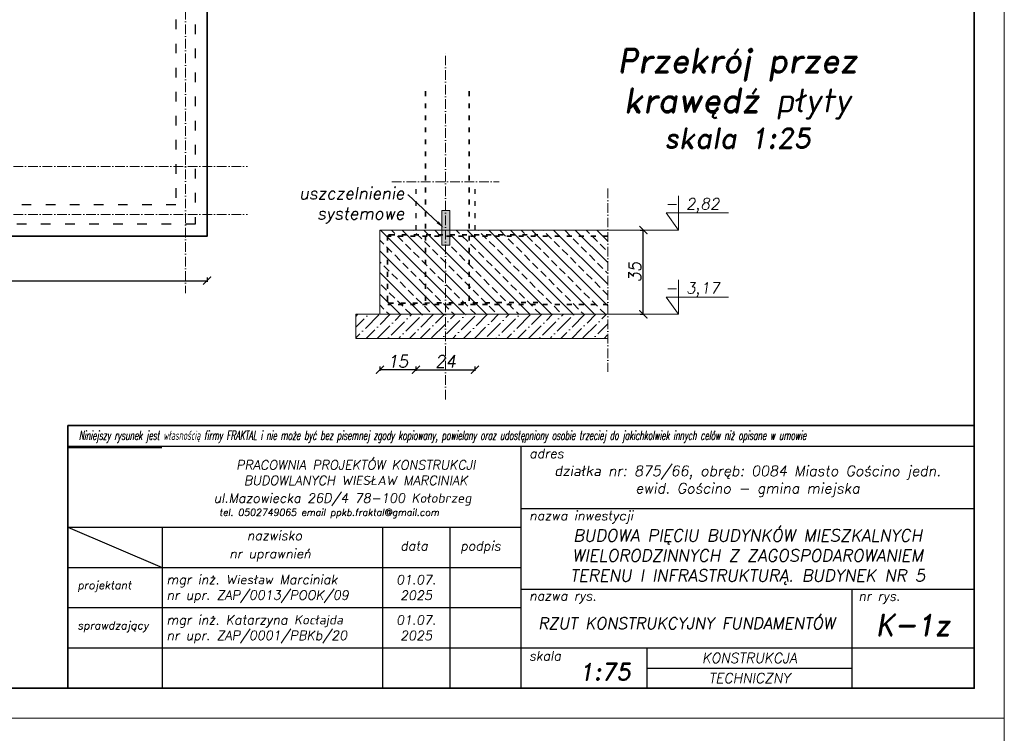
# Model space of a CAD drawing. Header units: millimetres. Extents: x 300938 to 312016, y 11971 to 20881.
# Tile 22 of 239: x 302861 to 304088, y 18634 to 19524. Entities that reach past the tile are written whole.
import ezdxf
from ezdxf import colors
from ezdxf.entities.mleader import LeaderData, LeaderLine
from ezdxf.math import Vec2, Vec3

# ---------------------------------------------------------------- set-up
doc = ezdxf.new("R2010")
doc.units = ezdxf.units.MM
doc.linetypes.add('ACAD_ISO03W100', pattern=[30, 12, -18])
doc.linetypes.add('ACAD_ISO10W100', pattern=[18, 12, -3, 0, -3])
for name, color, linetype, lineweight in [('konstrukcja', 3, 'Continuous', 35), ('konstrukcja fundamenty', 6, 'ACAD_ISO10W100', 35), ('konstrukcja wymiary', 1, 'Continuous', 13), ('kreskowanie', 253, 'Continuous', 0), ('opisy', 2, 'Continuous', 18), ('osie', 5, 'ACAD_ISO10W100', 13), ('zbrojenie płyty', 141, 'Continuous', 35), ('ściana konstrukcja', 107, 'Continuous', 18)]:
    doc.layers.add(name, color=color, linetype=linetype, lineweight=lineweight)
doc.layers.add('przerywane', color=6, linetype='ACAD_ISO03W100')
doc.layers.add('tabelka', color=5, linetype='Continuous')
doc.styles.add('KONSTRUKCJA', font='romand.shx', dxfattribs={"oblique": 10})
doc.styles.add('mój opis', font='romand.shx', dxfattribs={"oblique": 20})
doc.styles.get("Standard").update_dxf_attribs({"font": 'romand.shx', "oblique": 10})
doc.dimstyles.new('175', dxfattribs={"dimtxt": 15, "dimasz": 10, "dimexe": 1.25, "dimexo": 0.625, "dimgap": 3, "dimtad": 1, "dimdec": 0, "dimrnd": 0.5, "dimtxsty": 'KONSTRUKCJA', "dimblk": 'ARCHTICK', "dimcen": 2.5, "dimadec": 0, "dimazin": 0, "dimtfac": 1, "dimtdec": 0, "dimtix": 1, "dimtmove": 0, "dimatfit": 3, "dimfxl": 4, "dimfxlon": 1, "dimarcsym": 0})
doc.dimstyles.new('175 do 125', dxfattribs={"dimtxt": 15, "dimasz": 10, "dimexe": 1.25, "dimexo": 0.625, "dimgap": 3, "dimtad": 1, "dimdec": 0, "dimlfac": 0.33333, "dimrnd": 0.5, "dimtxsty": 'KONSTRUKCJA', "dimblk": 'ARCHTICK', "dimcen": 2.5, "dimadec": 0, "dimazin": 0, "dimtfac": 1, "dimtdec": 0, "dimtix": 1, "dimtmove": 0, "dimatfit": 3, "dimfxl": 4, "dimfxlon": 1, "dimarcsym": 0})

# ---------------------------------------------------------------- blocks, each defined once
blk = doc.blocks.new('_ArchTick')
at = {"color": 0, "linetype": 'ByBlock', "lineweight": 13, "const_width": 0.15}
blk.add_lwpolyline([(-0.5, -0.5), (0.5, 0.5)], dxfattribs=at)
blk = doc.blocks.new('*D228')
at = {"layer": 'Defpoints', "color": 0, "transparency": 16777216}
for p in [(303593.8, 19261.4), (303638, 19261.4), (303593.8, 19156.4)]:
    blk.add_point(p, dxfattribs=at)
at = {"layer": 'konstrukcja wymiary', "color": 0, "lineweight": -2, "transparency": 16777216}
for p, q in [((303634, 19261.4), (303639.2, 19261.4)), ((303638, 19156.4), (303638, 19261.4)), ((303634, 19156.4), (303639.2, 19156.4))]:
    blk.add_line(p, q, dxfattribs=at)
at = {"layer": 'konstrukcja wymiary', "color": 0, "lineweight": -2, "transparency": 16777216, "xscale": 10, "yscale": 10, "zscale": 10}
for p, rotation in [((303638, 19261.4), 90), ((303638, 19156.4), 270)]:
    blk.add_blockref('_ArchTick', p, dxfattribs=dict(at, rotation=rotation))
at = {"layer": 'konstrukcja wymiary', "color": 0, "transparency": 16777216, "insert": (303627.5, 19208.9), "char_height": 15, "attachment_point": 5, "rotation": 90, "style": 'KONSTRUKCJA'}
blk.add_mtext('35', dxfattribs=at)
blk = doc.blocks.new('*D229')
at = {"layer": 'Defpoints', "color": 0, "transparency": 16777216}
for p in [(303354.8, 19261.4), (303428.3, 19261.4), (303428.3, 19087.3)]:
    blk.add_point(p, dxfattribs=at)
at = {"layer": 'konstrukcja wymiary', "color": 0, "lineweight": -2, "transparency": 16777216}
for p, q in [((303354.8, 19091.3), (303354.8, 19086)), ((303354.8, 19087.3), (303428.3, 19087.3)), ((303428.3, 19091.3), (303428.3, 19086))]:
    blk.add_line(p, q, dxfattribs=at)
at = {"layer": 'konstrukcja wymiary', "color": 0, "lineweight": -2, "transparency": 16777216, "xscale": 10, "yscale": 10, "zscale": 10, "rotation": 180}
blk.add_blockref('_ArchTick', (303354.8, 19087.3), dxfattribs=at)
at = {"layer": 'konstrukcja wymiary', "color": 0, "lineweight": -2, "transparency": 16777216, "xscale": 10, "yscale": 10, "zscale": 10}
blk.add_blockref('_ArchTick', (303428.3, 19087.3), dxfattribs=at)
at = {"layer": 'konstrukcja wymiary', "color": 0, "transparency": 16777216, "insert": (303391.6, 19097.8), "char_height": 15, "attachment_point": 5, "style": 'KONSTRUKCJA'}
blk.add_mtext('24', dxfattribs=at)
blk = doc.blocks.new('*D230')
at = {"layer": 'Defpoints', "color": 0, "transparency": 16777216}
for p in [(303354.8, 19261.4), (303309.8, 19156.4), (303309.8, 19087.3)]:
    blk.add_point(p, dxfattribs=at)
at = {"layer": 'konstrukcja wymiary', "color": 0, "lineweight": -2, "transparency": 16777216}
for p, q in [((303309.8, 19091.3), (303309.8, 19086)), ((303354.8, 19087.3), (303309.8, 19087.3)), ((303354.8, 19091.3), (303354.8, 19086))]:
    blk.add_line(p, q, dxfattribs=at)
at = {"layer": 'konstrukcja wymiary', "color": 0, "lineweight": -2, "transparency": 16777216, "xscale": 10, "yscale": 10, "zscale": 10, "rotation": 180}
blk.add_blockref('_ArchTick', (303309.8, 19087.3), dxfattribs=at)
at = {"layer": 'konstrukcja wymiary', "color": 0, "lineweight": -2, "transparency": 16777216, "xscale": 10, "yscale": 10, "zscale": 10}
blk.add_blockref('_ArchTick', (303354.8, 19087.3), dxfattribs=at)
at = {"layer": 'konstrukcja wymiary', "color": 0, "transparency": 16777216, "insert": (303332.3, 19097.8), "char_height": 15, "attachment_point": 5, "style": 'KONSTRUKCJA'}
blk.add_mtext('15', dxfattribs=at)
blk = doc.blocks.new('*D233')
at = {"layer": 'Defpoints', "color": 0, "transparency": 16777216}
for p in [(302420.6, 19253.7), (303094.6, 19253.7), (303094.6, 19198.3)]:
    blk.add_point(p, dxfattribs=at)
at = {"layer": 'konstrukcja wymiary', "color": 0, "lineweight": -2, "transparency": 16777216}
for p, q in [((302420.6, 19202.3), (302420.6, 19197)), ((302420.6, 19198.3), (303094.6, 19198.3)), ((303094.6, 19202.3), (303094.6, 19197))]:
    blk.add_line(p, q, dxfattribs=at)
at = {"layer": 'konstrukcja wymiary', "color": 0, "lineweight": -2, "transparency": 16777216, "xscale": 10, "yscale": 10, "zscale": 10, "rotation": 180}
blk.add_blockref('_ArchTick', (302420.6, 19198.3), dxfattribs=at)
at = {"layer": 'konstrukcja wymiary', "color": 0, "lineweight": -2, "transparency": 16777216, "xscale": 10, "yscale": 10, "zscale": 10}
blk.add_blockref('_ArchTick', (303094.6, 19198.3), dxfattribs=at)
at = {"layer": 'konstrukcja wymiary', "color": 0, "transparency": 16777216, "insert": (302757.6, 19208.8), "char_height": 15, "attachment_point": 5, "style": 'KONSTRUKCJA'}
blk.add_mtext('674', dxfattribs=at)
blk = doc.blocks.new('*D365')
at = {"layer": 'Defpoints', "color": 0, "transparency": 16777216}
for p in [(303094.6, 19761.2), (302395.6, 19672.7), (303094.6, 19253.7)]:
    blk.add_point(p, dxfattribs=at)
at = {"layer": 'konstrukcja wymiary', "color": 0, "lineweight": -2, "transparency": 16777216}
for p, q in [((302395.6, 19757.2), (302395.6, 19762.5)), ((302395.6, 19761.2), (303094.6, 19761.2)), ((303094.6, 19757.2), (303094.6, 19762.5))]:
    blk.add_line(p, q, dxfattribs=at)
at = {"layer": 'konstrukcja wymiary', "color": 0, "lineweight": -2, "transparency": 16777216, "xscale": 10, "yscale": 10, "zscale": 10, "rotation": 180}
blk.add_blockref('_ArchTick', (302395.6, 19761.2), dxfattribs=at)
at = {"layer": 'konstrukcja wymiary', "color": 0, "lineweight": -2, "transparency": 16777216, "xscale": 10, "yscale": 10, "zscale": 10}
blk.add_blockref('_ArchTick', (303094.6, 19761.2), dxfattribs=at)
at = {"layer": 'konstrukcja wymiary', "color": 0, "transparency": 16777216, "insert": (302745.1, 19771.7), "char_height": 15, "attachment_point": 5, "style": 'KONSTRUKCJA'}
blk.add_mtext('699', dxfattribs=at)

msp = doc.modelspace()

# ---------------------------------------------------------------- hatches: boundary and pattern name
at = {"layer": 'konstrukcja wymiary'}
h = msp.add_hatch(color=256, dxfattribs=at)
h.dxf.hatch_style = 1
h.paths.add_polyline_path([(303386.799, 19285.674), (303396.851, 19285.674), (303396.851, 19242.389), (303386.799, 19242.389)])
at = {"layer": 'kreskowanie'}
h = msp.add_hatch(dxfattribs=at)
h.set_pattern_fill('ANSI33', color=256, scale=3, angle=90, style=0)
h.set_pattern_definition([(135, (3612.23, 1840.111), (-13.4703842, -13.4703842), []), (135, (3612.23, 1853.581), (-13.4703842, -13.4703842), [9.525, -4.7625])])
h.paths.add_polyline_path([(303309.833, 19156.435), (303391.583, 19156.435), (303391.583, 19242.389), (303386.799, 19242.389), (303386.799, 19261.435), (303354.833, 19261.435), (303309.833, 19261.435)])
h.paths.add_polyline_path([(303391.583, 19156.435), (303593.804, 19156.435), (303593.804, 19261.435), (303396.851, 19261.435), (303396.851, 19242.389), (303391.583, 19242.389)])
h = msp.add_hatch(dxfattribs=at)
h.set_pattern_fill('ANSI36', color=256, scale=3)
h.set_pattern_definition([(45, (39252.015, -14880.657), (5.05139356, 18.5217764), [23.8124976, -4.7624995, 0, -4.7624995])])
h.paths.add_polyline_path([(303593.804, 19126.435), (303593.804, 19156.435), (303346.583, 19156.435), (303346.583, 19126.435)])
h.paths.add_polyline_path([(303346.583, 19126.435), (303346.583, 19156.435), (303279.833, 19156.435), (303279.833, 19126.435)])

# ---------------------------------------------------------------- linework, layer by layer
msp.add_line((302921.011, 18990.39), (303038.115, 18990.39))
at = {"layer": 'konstrukcja'}
msp.add_lwpolyline([(300975.184, 20843.027), (304050.184, 20843.027), (304050.184, 18690.527), (300975.184, 18690.527)], close=True, dxfattribs=at)
msp.add_lwpolyline([(301954.638, 19253.682), (301280.638, 19253.682), (301280.638, 20522.682), (303094.638, 20522.682), (303094.638, 19253.682), (302420.638, 19253.682)], dxfattribs=at)
at = {"layer": 'konstrukcja fundamenty', "linetype": 'Continuous'}
for p, q in [((304050.184, 19017.972), (302921.011, 19017.972)), ((302921.011, 19017.972), (302921.011, 18690.527)), ((302921.011, 18991.639), (302921.011, 18690.527))]:
    msp.add_line(p, q, dxfattribs=at)
at = {"layer": 'konstrukcja wymiary'}
for p, q in [((303681.709, 19261.435), (303681.709, 19304.224)), ((303666.255, 19282.829), (303744.125, 19282.829)), ((303666.255, 19282.829), (303681.709, 19261.435)), ((303593.804, 19261.435), (303681.709, 19261.435)), ((303681.709, 19156.435), (303681.709, 19199.224)), ((303666.255, 19177.829), (303744.125, 19177.829)), ((303666.255, 19177.829), (303681.709, 19156.435)), ((303593.804, 19156.435), (303681.709, 19156.435))]:
    msp.add_line(p, q, dxfattribs=at)
for points in [[(300937.684, 20880.527), (304087.684, 20880.527), (304087.684, 18653.027), (300937.684, 18653.027)], [(303386.799, 19285.674), (303396.851, 19285.674), (303396.851, 19242.389), (303386.799, 19242.389)], [(300937.684, 18653.027), (304087.684, 18653.027), (304087.684, 16425.527), (300937.684, 16425.527)]]:
    msp.add_lwpolyline(points, close=True, dxfattribs=at)
msp.add_lwpolyline([(303593.804, 19126.435), (303279.833, 19126.435), (303279.833, 19156.435), (303593.804, 19156.435)], dxfattribs=at)
at = {"layer": 'osie'}
for p, q in [((303067.638, 20676.127), (303067.638, 19182.659)), ((303391.583, 19050.427), (303391.583, 19483.836)), ((301115.921, 19340.682), (303144.716, 19340.682)), ((303324.833, 19321.435), (303458.333, 19321.435)), ((303593.804, 19313.01), (303593.804, 19084.59)), ((301115.921, 19280.682), (303144.716, 19280.682))]:
    msp.add_line(p, q, dxfattribs=at)
at = {"layer": 'przerywane'}
for p, q in [((303079.638, 20507.682), (303079.638, 19268.682)), ((303055.638, 20483.682), (303055.638, 19292.682)), ((303055.638, 19292.682), (302459.638, 19292.682)), ((303079.638, 19268.682), (302435.638, 19268.682))]:
    msp.add_line(p, q, dxfattribs=at)
at = {"layer": 'przerywane', "ltscale": 0.5}
for p, q in [((303354.833, 19261.435), (303354.833, 19321.435)), ((303428.333, 19261.435), (303428.333, 19321.435))]:
    msp.add_line(p, q, dxfattribs=at)
at = {"layer": 'tabelka', "color": 2, "linetype": 'ByBlock'}
for p, q in [((304050.184, 18991.639), (302921.011, 18991.639)), ((304050.184, 18991.639), (302921.011, 18991.639)), ((303485.598, 18991.639), (303485.598, 18690.527)), ((303485.598, 18991.639), (303485.598, 18690.527)), ((304050.184, 18991.639), (304050.184, 18690.527)), ((304050.184, 18991.639), (304050.184, 18690.527)), ((303485.598, 18914.315), (304050.184, 18914.315)), ((302921.011, 18891.268), (303485.598, 18891.268)), ((302921.011, 18891.268), (303038.51, 18841.083)), ((302921.011, 18891.268), (303485.598, 18891.268)), ((302921.011, 18891.268), (303038.51, 18841.083)), ((303038.51, 18891.268), (303038.51, 18690.527)), ((303038.51, 18891.268), (303038.51, 18690.527)), ((303312.958, 18891.268), (303312.958, 18690.527)), ((303312.958, 18891.268), (303312.958, 18690.527)), ((303397.055, 18891.268), (303397.055, 18690.527)), ((302921.011, 18841.083), (303485.598, 18841.083)), ((302921.011, 18841.083), (303485.598, 18841.083)), ((303485.598, 18813.911), (304050.184, 18813.911)), ((303485.598, 18813.911), (304050.184, 18813.911)), ((303897.91, 18813.911), (303897.91, 18690.527)), ((303897.91, 18813.911), (303897.91, 18690.527)), ((302921.011, 18790.898), (303485.598, 18790.898)), ((302921.011, 18790.898), (303485.598, 18790.898)), ((302921.011, 18740.712), (304050.184, 18740.712)), ((302921.011, 18740.712), (303897.91, 18740.712)), ((303642.427, 18740.712), (303642.427, 18690.527)), ((303642.427, 18740.712), (303642.427, 18690.527)), ((303642.427, 18715.619), (303897.91, 18715.619)), ((302921.011, 18690.527), (304050.184, 18690.527)), ((302921.011, 18690.527), (304050.184, 18690.527)), ((303046.475, 18690.527), (304050.184, 18690.527)), ((303046.475, 18690.527), (304050.184, 18690.527))]:
    msp.add_line(p, q, dxfattribs=at)
at = {"layer": 'zbrojenie płyty', "linetype": 'ACAD_ISO03W100', "ltscale": 0.5}
for p, q in [((303366.653, 19173.311), (303366.653, 19441.435)), ((303420.943, 19173.311), (303420.943, 19441.435)), ((303593.804, 19253.935), (303319.881, 19253.935)), ((303593.804, 19168.699), (303319.881, 19168.699))]:
    msp.add_line(p, q, dxfattribs=at)
msp.add_lwpolyline([(303506.72, 19171.179), (303322.324, 19170.306, -0.41558895), (303319.31, 19173.306), (303319.31, 19252.548, -0.41421356), (303322.31, 19255.548), (303506.72, 19255.548)], format="xyb", dxfattribs=at)
at = {"layer": 'ściana konstrukcja'}
for p, q in [((303309.833, 19156.435), (303309.833, 19261.435)), ((303309.833, 19261.435), (303354.833, 19261.435)), ((303354.833, 19261.435), (303593.804, 19261.435)), ((303593.804, 19156.435), (303354.833, 19156.435)), ((303593.804, 19156.435), (303354.833, 19156.435))]:
    msp.add_line(p, q, dxfattribs=at)

# ---------------------------------------------------------------- texts
at = {"insert": (302934.781, 19011.288), "char_height": 11.405792, "width": 1083.38688, "attachment_point": 1}
msp.add_mtext('{\\Fsimplex|c238;\\W0.6;Niniejszy rysunek jest własnością firmy FRAKTAL i nie może być bez pisemnej zgody kopiowany, powielany oraz udostępniony osobie trzeciej do jakichkolwiek innych celów niż opisane w umowie}', dxfattribs=at)
at = {"style": 'mój opis'}
for s, insert, char_height, width, attachment_point in [('{\\Q10;adres}', (303495.957, 18988.756), 11.61701, 574.91739, 1), ('\\pxqc;{\\Q10;PRACOWNIA PROJEKTÓW KONSTRUKCJI\\PBUDOWLANYCH WIESŁAW MARCINIAK}', (302992.39, 18974.569), 11.61701, 574.91739, 1), ('\\pxqc;{\\Q10;działka nr: 875/66, obręb: 0084 Miasto Gościno jedn. ewid. Gościno - gmina miejska }', (303767.891, 18948.304), 13, 564.5867, 5), ('{\\Q10;ul.Mazowiecka 26D/4 78-100 Kołobrzeg\\P\\pxql;\\H0.85511x; \\H0.85714x;tel. 0502749065 email ppkb.fraktal@gmail.com}', (303102.806, 18933.186), 11.61701, 574.91739, 1), ('{\\Q10;nazwa inwestycji}', (303495.957, 18911.432), 11.61701, 574.91739, 1), ('\\pxsm1,qc;{\\Q10;BUDOWA PIĘCIU BUDYNKÓW MIESZKALNYCH WIELORODZINNYCH Z ZAGOSPODAROWANIEM TERENU I INFRASTRUKTURĄ. BUDYNEK NR 5}', (303767.891, 18854.123), 15, 564.5867, 5), ('{\\Q10;nazwisko}', (303144.296, 18886.561), 11.61701, 574.91739, 1), ('{\\Q10;nr uprawnień}', (303122.369, 18864.018), 11.61701, 574.91739, 1), ('{\\Q10;data}', (303335.316, 18873.652), 11.61701, 574.91739, 1), ('{\\Q10;podpis}', (303410.032, 18873.652), 11.61701, 574.91739, 1), ('{\\Q10;mgr inż. Wiesław Marciniak}', (303044.148, 18831.737), 11.61701, 574.91739, 1), ('{\\Q10;01.07.\\P2025}', (303355.006, 18815.99), 11.61701, 84.09652, 5), ('\\pxt20;{\\Q10;projektant}', (302933.083, 18823.955), 9.93384, 574.91739, 1), ('\\A1;{\\Q10;nr upr. ZAP/0013/POOK/09}', (303044.148, 18812.31), 11.61701, 574.91739, 1), ('{\\Q10;nazwa rys.}', (303495.957, 18811.394), 11.59999, 574.91739, 1), ('{\\Q10;nr rys.}', (303906.06, 18811.074), 11.61701, 574.91739, 1), ('{\\Q10;mgr inż. Katarzyna Kocłajda}', (303044.148, 18781.552), 11.61701, 574.91739, 1), ('{\\Q10;01.07.\\P2025}', (303355.006, 18765.805), 11.61701, 84.09652, 5), ('\\pxqc;{\\Q10;RZUT KONSTRUKCYJNY FUNDAMENTÓW}', (303691.754, 18771.339), 14.39999, 412.31236, 5), ('{\\Q10;K-1z}', (303974.047, 18769.272), 25.86939, 152.27434, 5), ('\\pxt20;{\\Q10;sprawdzający}', (302933.083, 18773.77), 9.93384, 574.91739, 1), ('\\A1;{\\Q10;nr upr. ZAP/0001/PBKb/20}', (303044.148, 18762.124), 11.61701, 574.91739, 1), ('{\\Q10;skala}', (303495.75, 18736.591), 11.61701, 574.91739, 1), ('{\\Q10;KONSTRUKCJA}', (303770.169, 18728.166), 12.54637, 255.48272, 5), ('{\\Q10;1:75}', (303558.072, 18721.586), 21.12184, 574.91739, 1), ('{\\Q10;TECHNICZNY}', (303770.169, 18703.073), 12.54637, 255.48272, 5)]:
    msp.add_mtext(s, dxfattribs=dict(at, insert=insert, char_height=char_height, width=width, attachment_point=attachment_point))
at = {"layer": 'opisy', "attachment_point": 1, "style": 'KONSTRUKCJA'}
for s, insert, char_height, width in [('\\pxqc;{\\H1.6667x;Przekrój przez\\Pkrawędź płyty\\P\\H0.83333x;skala 1:25}', (302781.342, 19487.321), 17.82, 1947.99945), ('2,82', (303691.163, 19301.177), 13.9436, 273.28647), ('-', (303664.996, 19301.177), 13.944, 273.28647), ('3,17', (303691.163, 19196.177), 13.9436, 273.28647), ('-', (303664.996, 19196.177), 13.944, 273.28647)]:
    msp.add_mtext(s, dxfattribs=dict(at, insert=insert, char_height=char_height, width=width))

# ---------------------------------------------------------------- dimensions: what is measured, and where the dimension line sits
at = {"layer": 'konstrukcja wymiary'}
for base, p1, override, picture, middle in [((303094.638, 19761.239), (302395.638, 19672.682), {"dimtxsty": 'KONSTRUKCJA', "dimtmove": 1}, '*D365', (302745.138, 19771.739)), ((303094.638, 19198.298), (302420.638, 19253.682), {"dimtmove": 1}, '*D233', (302757.638, 19208.798))]:
    dim = msp.add_linear_dim(base=base, p1=p1, p2=(303094.638, 19253.682), dimstyle='175', override=override, dxfattribs=at)
    dim.commit()
    dim.dimension.update_dxf_attribs({"geometry": picture, "text_midpoint": middle})
dim = msp.add_linear_dim(base=(303309.833, 19087.269), p1=(303354.833, 19261.435), p2=(303309.833, 19156.435), dimstyle='175 do 125', dxfattribs=at)
dim.commit()
dim.dimension.update_dxf_attribs({"geometry": '*D230', "text_midpoint": (303332.333, 19097.769)})
dim = msp.add_linear_dim(base=(303428.333, 19087.269), p1=(303354.833, 19261.435), p2=(303428.333, 19261.435), text='24', dimstyle='175 do 125', dxfattribs=at)
dim.commit()
dim.dimension.update_dxf_attribs({"geometry": '*D229', "text_midpoint": (303391.583, 19097.769)})
dim = msp.add_linear_dim(base=(303637.965, 19261.435), p1=(303593.804, 19156.435), p2=(303593.804, 19261.435), angle=90, dimstyle='175 do 125', dxfattribs=at)
dim.commit()
dim.dimension.update_dxf_attribs({"geometry": '*D228', "text_midpoint": (303627.465, 19208.935)})

# ---------------------------------------------------------------- leaders
at = {"layer": 'opisy'}
ml = msp.add_multileader_mtext('Standard', dxfattribs=at)
ml.set_content('uszczelnienie\\Psystemowe', color=256, style='KONSTRUKCJA')
ml.set_leader_properties()
ml.build(insert=Vec2(0, 0))
ml.multileader.update_dxf_attribs({"dogleg_length": 0.36, "arrow_head_size": 10.5})
ctx = ml.context
ctx.base_point, ctx.char_height, ctx.arrow_head_size, ctx.landing_gap_size, ctx.plane_origin = Vec3(303186.063, 19304.709), 15, 10.5, 4.455, Vec3(302506.751, 19309.362)
ctx.text_align_type = 2
notes = []
notes.append((ctx, [(0, (1, 1, 0), (303345.604, 19304.709), (-1, 0), 0.802, [(0, [(303389.399, 19264.031)], 0, [])])]))
ctx.mtext.insert, ctx.mtext.alignment, ctx.mtext.flow_direction = Vec3(303340.347, 19314.709), 3, 5
for ctx, leaders in notes:
    for number, flags, end, landing, length, lines in leaders:
        leader = LeaderData()
        leader.index, (leader.has_last_leader_line, leader.has_dogleg_vector, leader.attachment_direction) = number, flags
        leader.last_leader_point, leader.dogleg_vector, leader.dogleg_length = Vec3(end), Vec3(landing), length
        for number, points, colour, breaks in lines:
            line = LeaderLine()
            line.index, line.vertices, line.color, line.breaks = number, Vec3.list(points), colors.encode_raw_color(colour), breaks
            leader.lines.append(line)
        ctx.leaders.append(leader)

doc.saveas('drawing.dxf')
